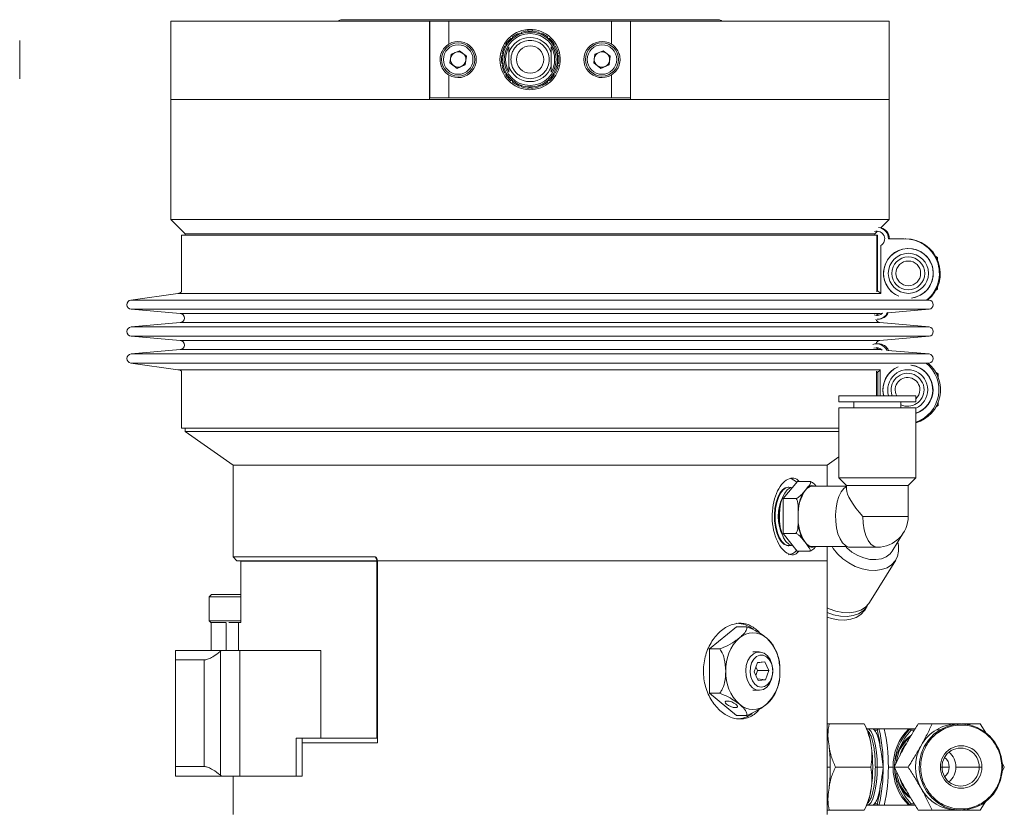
# Model space of a CAD drawing. Header units: inches. Extents: x -4 to 22.9, y -7.2 to 15.7.
# Tile 97 of 127: x 9.3 to 15.8, y 3.8 to 9. Entities that reach past the tile are written whole.
import ezdxf

# ---------------------------------------------------------------- set-up
doc = ezdxf.new("R2010")
doc.units = ezdxf.units.IN
doc.header["$MEASUREMENT"] = 0

msp = doc.modelspace()

# ---------------------------------------------------------------- linework, layer by layer
at = {"color": 7, "linetype": 'Continuous', "lineweight": 15}
for p, q in [((10.3168, 9.0029), (10.3168, 8.4909)), ((10.3168, 9.0029), (12.005, 9.0029)), ((13.8898, 9.0129), (11.4308, 9.0129)), ((12.005, 8.4909), (12.005, 9.0029)), ((12.0053, 9.0029), (12.005, 9.0029)), ((12.0053, 8.5029), (12.0053, 9.0029)), ((12.0053, 9.0029), (12.1303, 9.0029)), ((12.1303, 9.0029), (12.1303, 8.8539)), ((12.1303, 9.0029), (13.1903, 9.0029)), ((13.1903, 8.8539), (13.1903, 9.0029)), ((13.1903, 9.0029), (13.3153, 9.0029)), ((13.3153, 9.0029), (13.3153, 8.5029)), ((13.3157, 9.0029), (13.3153, 9.0029)), ((13.3157, 9.0029), (13.3157, 8.4909)), ((13.3157, 9.0029), (15.0038, 9.0029)), ((15.0038, 8.4909), (15.0038, 9.0029)), ((12.6037, 8.9311), (12.5991, 8.9212)), ((12.6603, 8.9321), (12.6526, 8.9398)), ((12.6681, 8.9398), (12.6603, 8.9321)), ((12.7216, 8.9212), (12.717, 8.9311)), ((12.5452, 8.8901), (12.5343, 8.8911)), ((12.5461, 8.901), (12.5452, 8.8901)), ((12.5991, 8.9212), (12.5892, 8.9259)), ((12.7315, 8.9259), (12.7216, 8.9212)), ((12.7755, 8.8901), (12.7745, 8.901)), ((12.7864, 8.8911), (12.7755, 8.8901)), ((12.199, 8.8106), (12.1452, 8.7884)), ((12.199, 8.8106), (12.2451, 8.7751)), ((12.5052, 8.8425), (12.4947, 8.8397)), ((12.5024, 8.853), (12.5052, 8.8425)), ((12.5225, 8.8348), (12.5225, 8.8059)), ((12.5225, 8.8059), (12.5225, 8.8021)), ((12.5225, 8.8021), (12.5225, 8.7961)), ((12.7981, 8.8059), (12.7981, 8.8348)), ((12.7981, 8.8021), (12.7981, 8.8059)), ((12.7981, 8.7961), (12.7981, 8.8021)), ((12.8155, 8.8425), (12.8183, 8.853)), ((12.826, 8.8397), (12.8155, 8.8425)), ((13.137, 8.8106), (13.0832, 8.7884)), ((13.137, 8.8106), (13.1831, 8.7751)), ((12.1376, 8.7307), (12.1452, 8.7884)), ((12.2451, 8.7751), (12.2375, 8.7175)), ((12.4839, 8.784), (12.475, 8.7778)), ((12.4777, 8.793), (12.4839, 8.784)), ((12.8368, 8.784), (12.843, 8.793)), ((12.8457, 8.7778), (12.8368, 8.784)), ((13.0756, 8.7307), (13.0832, 8.7884)), ((13.1831, 8.7751), (13.1755, 8.7175)), ((12.1376, 8.7307), (12.1837, 8.6952)), ((12.1837, 8.6952), (12.2375, 8.7175)), ((12.475, 8.7281), (12.4839, 8.7218)), ((12.4839, 8.7218), (12.4777, 8.7129)), ((12.5225, 8.7098), (12.5225, 8.7037)), ((12.5225, 8.7037), (12.5225, 8.6999)), ((12.5225, 8.6999), (12.5225, 8.6711)), ((12.7981, 8.7037), (12.7981, 8.7098)), ((12.7981, 8.6999), (12.7981, 8.7037)), ((12.7981, 8.6711), (12.7981, 8.6999)), ((12.8368, 8.7218), (12.8457, 8.7281)), ((12.843, 8.7129), (12.8368, 8.7218)), ((13.0756, 8.7307), (13.1217, 8.6952)), ((13.1217, 8.6952), (13.1755, 8.7175)), ((12.1303, 8.6519), (12.1303, 8.5029)), ((12.4947, 8.6662), (12.5052, 8.6634)), ((12.5052, 8.6634), (12.5024, 8.6528)), ((12.5343, 8.6147), (12.5452, 8.6157)), ((12.5452, 8.6157), (12.5461, 8.6048)), ((12.7745, 8.6048), (12.7755, 8.6157)), ((12.7755, 8.6157), (12.7864, 8.6147)), ((12.8155, 8.6634), (12.826, 8.6662)), ((12.8183, 8.6528), (12.8155, 8.6634)), ((13.1903, 8.5029), (13.1903, 8.6519)), ((12.5892, 8.58), (12.5991, 8.5846)), ((12.5991, 8.5846), (12.6037, 8.5747)), ((12.6526, 8.5661), (12.6603, 8.5738)), ((12.6603, 8.5738), (12.6681, 8.5661)), ((12.717, 8.5747), (12.7216, 8.5846)), ((12.7216, 8.5846), (12.7315, 8.58)), ((10.3168, 8.4909), (10.3168, 7.7094)), ((12.005, 8.4909), (10.3168, 8.4909)), ((10.3168, 8.4909), (15.0038, 8.4909)), ((12.1303, 8.5029), (12.0053, 8.5029)), ((12.1303, 8.5029), (13.1903, 8.5029)), ((13.3153, 8.5029), (13.1903, 8.5029)), ((15.0038, 8.4909), (13.3157, 8.4909)), ((15.0038, 7.7094), (15.0038, 8.4909)), ((10.3168, 7.7094), (10.4103, 7.6159)), ((15.0038, 7.7094), (10.3168, 7.7094)), ((14.9484, 7.654), (15.0038, 7.7094)), ((10.3853, 7.6072), (10.3853, 7.2357)), ((10.3853, 7.6072), (14.922, 7.6072)), ((10.4103, 7.6159), (10.4103, 7.6072)), ((14.9103, 7.6159), (10.4103, 7.6159)), ((14.9103, 7.6159), (14.9265, 7.6321)), ((14.9103, 7.6072), (14.9103, 7.6159)), ((14.922, 7.6072), (14.922, 7.2357)), ((14.922, 7.6072), (14.9271, 7.6072)), ((14.9271, 7.6072), (14.9271, 7.2434)), ((15.0985, 7.5822), (14.9985, 7.5822)), ((15.111, 7.5823), (15.1051, 7.5823)), ((14.9474, 7.5383), (14.9474, 7.2254)), ((15.3179, 7.4607), (15.3077, 7.4666)), ((15.3088, 7.4647), (15.3157, 7.4607)), ((15.3157, 7.4607), (15.3157, 7.4508)), ((15.3179, 7.4607), (15.3157, 7.4607)), ((15.3179, 7.4458), (15.3179, 7.4607)), ((15.3157, 7.2636), (15.3157, 7.2538)), ((15.3179, 7.2538), (15.3179, 7.2687)), ((10.3623, 7.2262), (10.0562, 7.1832)), ((15.3077, 7.2479), (15.3179, 7.2538)), ((15.3157, 7.2538), (15.3088, 7.2498)), ((15.3179, 7.2538), (15.3157, 7.2538)), ((15.2645, 7.1832), (15.253, 7.1848)), ((10.0577, 7.1236), (10.378, 7.0952)), ((14.9265, 7.0823), (14.921, 7.0829)), ((14.9427, 7.0952), (14.9586, 7.0966)), ((14.9944, 7.0998), (15.263, 7.1236)), ((10.378, 7.0354), (10.0577, 7.0071)), ((14.9235, 7.0572), (14.9294, 7.0572)), ((15.263, 7.0071), (14.9427, 7.0354)), ((10.0577, 6.9473), (10.378, 6.919)), ((14.9427, 6.919), (15.263, 6.9473)), ((14.9316, 6.8972), (14.9205, 6.8972)), ((10.378, 6.8592), (10.0577, 6.8309)), ((14.9213, 6.8711), (14.9261, 6.8719)), ((14.9553, 6.8581), (14.9427, 6.8592)), ((15.263, 6.8309), (14.9949, 6.8546)), ((10.0562, 6.7713), (10.3623, 6.7283)), ((15.2534, 6.7697), (15.2645, 6.7713)), ((10.3853, 6.7188), (10.3853, 6.3472)), ((14.9192, 6.7188), (14.9192, 6.5585)), ((14.929, 6.7131), (14.929, 6.5585)), ((14.9444, 6.7291), (14.9444, 6.5585)), ((15.3231, 6.7007), (15.3084, 6.7092)), ((15.3104, 6.7055), (15.3189, 6.7007)), ((15.3231, 6.7007), (15.3189, 6.7007)), ((15.3189, 6.7007), (15.3189, 6.6885)), ((15.3231, 6.6783), (15.3231, 6.7007)), ((14.6734, 6.5585), (14.6734, 6.5191)), ((15.1478, 6.5585), (14.6734, 6.5585)), ((14.9622, 6.5972), (14.9669, 6.5585)), ((15.1773, 6.5585), (15.1478, 6.5585)), ((15.1773, 6.5191), (15.1773, 6.5585)), ((15.1478, 6.5191), (14.6734, 6.5191)), ((14.7718, 6.5191), (14.7718, 6.4798)), ((15.0789, 6.4798), (15.0789, 6.5191)), ((15.1773, 6.5191), (15.1478, 6.5191)), ((15.3084, 6.4853), (15.3231, 6.4938)), ((15.3189, 6.4938), (15.3104, 6.4889)), ((15.3189, 6.5059), (15.3189, 6.4938)), ((15.3231, 6.4938), (15.3189, 6.4938)), ((15.3231, 6.4938), (15.3231, 6.5161)), ((14.6734, 6.4798), (14.6734, 6.0231)), ((15.1478, 6.4798), (14.6734, 6.4798)), ((15.1773, 6.4798), (15.1478, 6.4798)), ((15.1773, 6.0231), (15.1773, 6.4798)), ((10.3853, 6.3472), (14.6734, 6.3472)), ((10.4103, 6.3472), (10.4103, 6.3247)), ((10.4103, 6.3247), (10.7228, 6.1059)), ((14.6734, 6.3247), (10.4103, 6.3247)), ((10.7228, 6.1059), (10.7228, 5.5059)), ((10.7228, 6.1059), (14.5978, 6.1059)), ((14.5978, 6.1059), (14.6734, 6.1588)), ((14.5978, 5.9678), (14.5978, 6.1059)), ((14.3123, 5.8875), (14.4055, 5.9982)), ((14.4894, 5.9982), (14.4055, 5.9982)), ((14.6734, 6.0231), (14.7238, 5.9727)), ((15.1478, 6.0231), (14.6734, 6.0231)), ((15.1269, 5.9727), (15.1773, 6.0231)), ((15.1773, 6.0231), (15.1478, 6.0231)), ((14.3483, 5.9624), (14.3446, 5.9624)), ((14.4394, 5.9229), (14.4562, 5.9428)), ((14.4562, 5.9428), (14.473, 5.9628)), ((14.7238, 5.9678), (14.5012, 5.9678)), ((14.7238, 5.9727), (14.7238, 5.9489)), ((15.1033, 5.9727), (14.7238, 5.9727)), ((15.1269, 5.9727), (15.1033, 5.9727)), ((15.1269, 5.7709), (15.1269, 5.9727)), ((14.3107, 5.6602), (14.3123, 5.8875)), ((14.3962, 5.8875), (14.3123, 5.8875)), ((14.2928, 5.843), (14.2915, 5.8365)), ((14.4088, 5.7738), (14.4091, 5.8147)), ((14.4085, 5.7329), (14.4088, 5.7738)), ((14.2915, 5.7053), (14.2928, 5.6988)), ((14.3947, 5.6602), (14.3107, 5.6602)), ((14.4023, 5.5436), (14.3107, 5.6602)), ((15.0215, 5.5429), (15.0969, 5.6651)), ((14.4539, 5.6019), (14.4374, 5.6229)), ((14.4703, 5.5809), (14.4539, 5.6019)), ((14.3446, 5.5794), (14.3483, 5.5794)), ((14.4863, 5.5436), (14.4023, 5.5436)), ((14.5012, 5.5741), (14.727, 5.5741)), ((14.5978, 5.4809), (14.5978, 5.5741)), ((14.7474, 5.5693), (14.9253, 5.5693)), ((10.7228, 5.5059), (10.7478, 5.4809)), ((11.6497, 5.5059), (10.7228, 5.5059)), ((11.6577, 5.4809), (10.7478, 5.4809)), ((10.7729, 5.4779), (10.7729, 5.0789)), ((10.7729, 5.4779), (11.6603, 5.4779)), ((11.6603, 5.4779), (11.6603, 4.3239)), ((11.6625, 5.4848), (11.6625, 5.4809)), ((11.6625, 5.4809), (14.5978, 5.4809)), ((11.6653, 5.4809), (14.5978, 5.4809)), ((11.6653, 5.4809), (11.6653, 4.2939)), ((14.5978, 3.8249), (14.5978, 5.4809)), ((14.8749, 5.2094), (15.0455, 5.4859)), ((11.6653, 5.4449), (11.6603, 5.4449)), ((10.5825, 5.2619), (10.5668, 5.2463)), ((10.5668, 5.2463), (10.5668, 5.0895)), ((10.7729, 5.2463), (10.5668, 5.2463)), ((10.5825, 5.2619), (10.7729, 5.2619)), ((14.8455, 5.1617), (14.8602, 5.1856)), ((10.5668, 5.0895), (10.5793, 5.077)), ((10.5668, 5.0895), (10.7729, 5.0895)), ((10.5793, 5.0789), (10.6786, 5.0789)), ((10.5793, 5.077), (10.5793, 4.8959)), ((10.6948, 5.0789), (10.757, 5.0789)), ((10.757, 5.0789), (10.757, 4.8959)), ((10.757, 5.0789), (10.7729, 5.0789)), ((14.0077, 5.0496), (13.831, 4.9053)), ((14.0077, 5.0496), (14.0749, 5.0496)), ((10.3478, 4.8339), (10.3478, 4.8959)), ((10.3478, 4.8959), (10.6471, 4.8959)), ((10.6471, 4.8959), (10.6409, 4.8908)), ((10.6409, 4.8908), (10.6409, 4.081)), ((10.6471, 4.8959), (10.7669, 4.8959)), ((10.7669, 4.0759), (10.7669, 4.8959)), ((11.2953, 4.8959), (10.7669, 4.8959)), ((11.2953, 4.8959), (11.2953, 4.3239)), ((13.831, 4.9053), (13.831, 4.6166)), ((13.831, 4.9053), (13.8981, 4.9053)), ((14.1552, 4.8859), (14.1138, 4.8859)), ((10.5346, 4.8339), (10.3478, 4.8339)), ((10.3478, 4.8339), (10.3478, 4.1379)), ((10.5346, 4.1379), (10.5346, 4.8339)), ((14.1428, 4.8178), (14.1211, 4.7569)), ((14.1421, 4.8159), (14.1909, 4.8218)), ((14.1909, 4.8218), (14.1428, 4.8178)), ((14.2174, 4.7649), (14.1909, 4.8218)), ((14.1211, 4.7569), (14.1477, 4.6999)), ((14.1444, 4.7643), (14.1327, 4.7895)), ((14.1329, 4.7317), (14.1444, 4.7643)), ((14.1444, 4.7643), (14.2174, 4.7649)), ((14.1958, 4.704), (14.2174, 4.7649)), ((14.143, 4.7099), (14.1958, 4.704)), ((14.1477, 4.6999), (14.1958, 4.704)), ((14.1138, 4.6359), (14.1552, 4.6359)), ((13.831, 4.6166), (13.8981, 4.6166)), ((13.831, 4.6166), (14.0077, 4.4722)), ((14.0077, 4.4722), (14.0749, 4.4722)), ((14.6109, 4.4162), (14.5978, 4.4162)), ((14.6109, 4.4162), (14.8405, 4.4162)), ((14.8405, 4.4162), (14.8399, 4.4162)), ((14.8565, 4.384), (14.8407, 4.4162)), ((14.8624, 4.3841), (14.8565, 4.3841)), ((14.8988, 4.3849), (14.8602, 4.3849)), ((14.8617, 4.3849), (14.8602, 4.3849)), ((14.9073, 4.3749), (14.8989, 4.3849)), ((14.8989, 4.3849), (14.9362, 4.3849)), ((14.9073, 4.3749), (14.9255, 4.3749)), ((14.97, 4.3849), (14.9362, 4.3849)), ((15.1391, 4.3849), (15.1301, 4.3849)), ((15.1733, 4.3849), (15.1391, 4.3849)), ((15.2834, 4.4162), (15.1929, 4.4162)), ((15.3109, 4.3785), (15.3349, 4.3785)), ((15.4707, 4.4162), (15.4468, 4.4162)), ((15.6379, 4.351), (15.5971, 4.4162)), ((11.1341, 4.0759), (11.1341, 4.3239)), ((11.1341, 4.3239), (11.2953, 4.3239)), ((11.1723, 4.0759), (11.1723, 4.3239)), ((11.6603, 4.3239), (11.2953, 4.3239)), ((11.6603, 4.3549), (11.6653, 4.3549)), ((11.6603, 4.3239), (11.6653, 4.3239)), ((11.6653, 4.2939), (11.1723, 4.2939)), ((10.3478, 4.0759), (10.3478, 4.1379)), ((10.3478, 4.1379), (10.5346, 4.1379)), ((14.6529, 4.1349), (14.8825, 4.1349)), ((14.9249, 4.1349), (14.9127, 4.1349)), ((14.9636, 4.1349), (14.9249, 4.1349)), ((14.9974, 4.1349), (15.028, 4.1349)), ((15.0361, 4.1349), (15.1266, 4.1349)), ((15.3481, 4.1349), (15.3376, 4.1349)), ((15.5896, 4.1349), (15.4381, 4.1349)), ((15.6077, 4.1349), (15.5896, 4.1349)), ((15.7358, 4.0978), (15.754, 4.1349)), ((15.754, 4.1349), (15.7365, 4.1705)), ((10.6471, 4.0759), (10.3478, 4.0759)), ((10.6409, 4.081), (10.6471, 4.0759)), ((10.6471, 4.0759), (10.7669, 4.0759)), ((10.7228, 4.0759), (10.7228, 3.8249)), ((11.1341, 4.0759), (10.7669, 4.0759)), ((11.1723, 4.0759), (11.1341, 4.0759)), ((15.5971, 3.8537), (15.6378, 3.9187)), ((14.8407, 3.8537), (14.8565, 3.8858)), ((14.8588, 3.885), (14.8602, 3.8849)), ((14.8602, 3.8849), (14.8988, 3.8849)), ((14.8989, 3.8849), (14.9073, 3.8949)), ((14.9362, 3.8849), (14.8989, 3.8849)), ((14.9255, 3.8949), (14.9073, 3.8949)), ((14.9362, 3.8849), (14.97, 3.8849)), ((15.1301, 3.8849), (15.1391, 3.8849)), ((15.1391, 3.8849), (15.1733, 3.8849)), ((14.5978, 3.8537), (14.6109, 3.8537)), ((14.6109, 3.8537), (14.8405, 3.8537)), ((14.8399, 3.8537), (14.8405, 3.8537)), ((15.2834, 3.8537), (15.1929, 3.8537)), ((15.4468, 3.8537), (15.4707, 3.8537))]:
    msp.add_line(p, q, dxfattribs=at)
at = {"color": 8, "linetype": 'Continuous', "lineweight": 15}
for p, q in [((14.9474, 7.2262), (10.3623, 7.2262)), ((15.2645, 7.1832), (10.0562, 7.1832)), ((15.263, 7.1236), (10.0577, 7.1236)), ((14.9427, 7.0952), (10.378, 7.0952)), ((15.263, 7.0071), (10.0577, 7.0071)), ((14.9427, 7.0354), (10.378, 7.0354)), ((15.263, 6.9473), (10.0577, 6.9473)), ((14.9427, 6.919), (10.378, 6.919)), ((15.263, 6.8309), (10.0577, 6.8309)), ((14.9427, 6.8592), (10.378, 6.8592)), ((15.2645, 6.7713), (10.0562, 6.7713)), ((14.9444, 6.7283), (10.3623, 6.7283)), ((15.1269, 5.7709), (14.8307, 5.7709)), ((11.6625, 5.4812), (11.6497, 5.5059)), ((10.6786, 4.8959), (10.6786, 5.077)), ((15.1671, 4.3749), (15.1457, 4.3749)), ((14.5978, 4.1349), (14.6187, 4.1349)), ((15.3481, 4.1349), (15.3946, 4.1349)), ((15.1671, 3.8949), (15.1457, 3.8949))]:
    msp.add_line(p, q, dxfattribs=at)
at = {"color": 7, "linetype": 'Continuous', "lineweight": 15, "flags": 128}
for points in [[(14.3446, 5.9624), (14.3252, 5.9579), (14.3068, 5.9447), (14.2902, 5.9234), (14.276, 5.8949), (14.2651, 5.8606), (14.2579, 5.8221), (14.2548, 5.7813), (14.2558, 5.7399), (14.261, 5.7), (14.2702, 5.6635), (14.2827, 5.6319), (14.2982, 5.6068), (14.3159, 5.5895), (14.3348, 5.5805), (14.3446, 5.5794)], [(14.3622, 5.9601), (14.3483, 5.9624), (14.329, 5.9579), (14.3106, 5.9447), (14.2939, 5.9234), (14.2798, 5.8949), (14.2689, 5.8606), (14.2617, 5.8221), (14.2586, 5.7813), (14.2596, 5.7399), (14.2648, 5.7), (14.2739, 5.6635), (14.2865, 5.6319), (14.302, 5.6069), (14.3196, 5.5895), (14.3386, 5.5806), (14.3581, 5.5806), (14.3622, 5.5817)], [(14.3622, 5.9601), (14.3483, 5.9624), (14.329, 5.9579), (14.3106, 5.9447), (14.2939, 5.9234), (14.2798, 5.8949), (14.2689, 5.8606), (14.2617, 5.8221), (14.2586, 5.7813), (14.2596, 5.7399), (14.2648, 5.7), (14.2739, 5.6635), (14.2865, 5.6319), (14.302, 5.6068), (14.3196, 5.5895), (14.3386, 5.5805), (14.3581, 5.5805), (14.3622, 5.5817)], [(14.3761, 5.9624), (14.3568, 5.9579), (14.3383, 5.9447), (14.3217, 5.9234), (14.3076, 5.8949), (14.2967, 5.8606), (14.2895, 5.8221), (14.2863, 5.7813), (14.2874, 5.7399), (14.2926, 5.7), (14.3017, 5.6635), (14.3143, 5.6319), (14.3297, 5.6068), (14.3474, 5.5894), (14.3664, 5.5805), (14.3742, 5.5795)], [(14.7238, 5.9661), (14.7076, 5.9539), (14.6901, 5.9314), (14.6752, 5.9014), (14.6637, 5.8653), (14.6562, 5.8248), (14.6529, 5.7818), (14.654, 5.7383), (14.6594, 5.6963), (14.669, 5.6578), (14.6823, 5.6246), (14.6986, 5.5982), (14.7171, 5.5799), (14.7371, 5.5705), (14.7474, 5.5693)], [(14.6299, 5.5741), (14.6378, 5.5617), (14.6662, 5.5264), (14.7005, 5.4943), (14.7395, 5.4667), (14.7819, 5.4446), (14.826, 5.4287), (14.8703, 5.4197), (14.9132, 5.4179), (14.9532, 5.4234), (14.9887, 5.4358), (15.0185, 5.4549), (15.0415, 5.4799), (15.057, 5.5098), (15.0643, 5.5437), (15.0631, 5.5803), (15.0584, 5.6028)], [(14.7191, 5.5741), (14.727, 5.566), (14.7601, 5.5384), (14.7975, 5.516), (14.8373, 5.4997), (14.8777, 5.4904), (14.9168, 5.4886), (14.9528, 5.4942), (14.9839, 5.507), (15.0088, 5.5265), (15.0215, 5.5429)], [(14.7474, 5.5693), (14.7423, 5.5696), (14.727, 5.5741)], [(14.5978, 5.1743), (14.6113, 5.1681), (14.6554, 5.1522), (14.6997, 5.1432), (14.7426, 5.1414), (14.7825, 5.1468), (14.818, 5.1593), (14.8479, 5.1784), (14.8709, 5.2033), (14.8749, 5.2094)], [(14.5978, 5.1437), (14.6407, 5.1284), (14.685, 5.1194), (14.7279, 5.1176), (14.7678, 5.123), (14.8033, 5.1355), (14.8332, 5.1545), (14.8562, 5.1795), (14.8669, 5.1979)], [(14.5978, 5.1138), (14.626, 5.1046), (14.6703, 5.0956), (14.7132, 5.0937), (14.7531, 5.0992), (14.7886, 5.1116), (14.8184, 5.1307), (14.8415, 5.1557), (14.8455, 5.1617)], [(14.2038, 4.6565), (14.1821, 4.6419), (14.1584, 4.636), (14.1344, 4.6394), (14.112, 4.6518), (14.0928, 4.6724), (14.0782, 4.6994), (14.0693, 4.7311), (14.0668, 4.7649), (14.0709, 4.7985), (14.0812, 4.8293), (14.0969, 4.855), (14.117, 4.8737), (14.14, 4.8841), (14.164, 4.8853), (14.1874, 4.8773), (14.2084, 4.8607), (14.2255, 4.8366), (14.2373, 4.807), (14.2431, 4.7739), (14.2423, 4.7399), (14.2351, 4.7075), (14.2219, 4.679), (14.2038, 4.6565)], [(14.2101, 4.6732), (14.2266, 4.6942), (14.238, 4.721), (14.2432, 4.7514), (14.2419, 4.7827), (14.2342, 4.812), (14.2207, 4.8367), (14.2026, 4.8548), (14.1815, 4.8645), (14.1594, 4.865), (14.1382, 4.8562), (14.1197, 4.839), (14.1056, 4.8149), (14.0972, 4.7859), (14.0952, 4.7547), (14.0998, 4.7241), (14.1105, 4.6968), (14.1265, 4.6751), (14.1463, 4.6611), (14.1681, 4.6559), (14.1901, 4.6601), (14.2101, 4.6732)], [(13.9988, 4.5228), (14.0084, 4.5245), (14.0126, 4.5291), (14.0106, 4.5361), (14.0029, 4.5443), (13.9905, 4.5526), (13.9754, 4.5595), (13.9598, 4.5642), (13.9461, 4.5658), (13.9365, 4.5642), (13.9324, 4.5595), (13.9343, 4.5526), (13.9421, 4.5443), (13.9545, 4.5361), (13.9696, 4.5291), (13.9852, 4.5245), (13.9988, 4.5228)], [(15.3349, 4.3785), (15.294, 4.3485), (15.2591, 4.3112), (15.2314, 4.268), (15.2119, 4.2202), (15.2011, 4.1695), (15.1996, 4.1176), (15.2073, 4.0663), (15.2239, 4.0174), (15.249, 3.9724), (15.2816, 3.933), (15.3207, 3.9005), (15.3648, 3.8759), (15.4126, 3.8602), (15.4624, 3.8538), (15.5124, 3.857), (15.561, 3.8697), (15.6066, 3.8913)], [(15.6066, 3.8913), (15.6475, 3.9213), (15.6824, 3.9586), (15.7101, 4.0019), (15.7296, 4.0497), (15.7403, 4.1004), (15.7419, 4.1522), (15.7342, 4.2035), (15.7175, 4.2525), (15.6925, 4.2974), (15.6599, 4.3368), (15.6208, 4.3694), (15.5766, 4.3939), (15.5289, 4.4097), (15.4791, 4.416), (15.4291, 4.4128), (15.3805, 4.4002), (15.3349, 4.3785)], [(15.6049, 3.8978), (15.6056, 3.8965), (15.6061, 3.8953), (15.6066, 3.8942), (15.6069, 3.8932), (15.607, 3.8924), (15.607, 3.8918), (15.6069, 3.8915), (15.6066, 3.8913)]]:
    msp.add_lwpolyline(points, dxfattribs=at)
at = {"color": 8, "linetype": 'Continuous', "lineweight": 15, "flags": 128}
for points in [[(14.8307, 5.7709), (14.8331, 5.7261), (14.8401, 5.6835), (14.8513, 5.6452), (14.8663, 5.6133), (14.8843, 5.5893), (14.9043, 5.5744), (14.9253, 5.5693)], [(14.9249, 4.1349), (14.9237, 4.1837), (14.92, 4.2306), (14.914, 4.2738), (14.906, 4.3117), (14.8962, 4.3428), (14.885, 4.3659), (14.8729, 4.3801), (14.8617, 4.3849)], [(14.8602, 3.8849), (14.8729, 3.8897), (14.885, 3.9039), (14.8962, 3.9271), (14.906, 3.9581), (14.914, 3.996), (14.92, 4.0392), (14.9237, 4.0861), (14.9249, 4.1349)]]:
    msp.add_lwpolyline(points, dxfattribs=at)
at = {"color": 7, "linetype": 'Continuous', "lineweight": 15}
for centre, radius in [((12.6603, 8.7529), 0.1693), ((12.1913, 8.7529), 0.1083), ((12.1913, 8.7529), 0.0965), ((12.6603, 8.7529), 0.0889), ((13.1293, 8.7529), 0.1083), ((13.1293, 8.7529), 0.0965), ((15.1282, 7.3572), 0.1309), ((15.1276, 7.3572), 0.1075), ((15.1276, 7.3572), 0.0806)]:
    msp.add_circle(centre, radius, dxfattribs=at)
for centre, radius, start, end in [((11.4308, 8.9864), 0.0265, 90, 141.49071), ((13.8898, 8.9864), 0.0265, 38.50929, 90), ((12.6603, 8.7529), 0.1969, 180, 85.151), ((12.6603, 8.7529), 0.1969, 94.849, 180), ((12.6603, 8.7529), 0.1791, 90, 110), ((12.6603, 8.7529), 0.187, 92.36435, 107.63565), ((12.6603, 8.7529), 0.1969, 85.151, 94.849), ((12.6603, 8.7529), 0.1791, 70, 90), ((12.6603, 8.7529), 0.187, 72.36435, 87.63565), ((12.1913, 8.7529), 0.118, 238.87217, 121.12783), ((12.6603, 8.7529), 0.187, 132.36435, 147.63565), ((12.6603, 8.7529), 0.1791, 130, 150), ((12.6603, 8.7529), 0.1444, 17.38539, 162.61461), ((12.6603, 8.7529), 0.1791, 110, 130), ((12.6603, 8.7529), 0.187, 112.36435, 127.63565), ((12.6603, 8.7529), 0.1791, 50, 70), ((12.6603, 8.7529), 0.187, 52.36435, 67.63565), ((12.6603, 8.7529), 0.1791, 30, 50), ((12.6603, 8.7529), 0.187, 32.36435, 47.63565), ((13.1293, 8.7529), 0.118, 58.87217, 301.12783), ((12.1913, 8.7529), 0.0504, 52.44828, 112.44828), ((12.6603, 8.7529), 0.187, 152.36435, 167.63565), ((12.6603, 8.7529), 0.1791, 150, 170), ((12.6603, 8.7529), 0.1603, 149.29269, 210.70731), ((12.6603, 8.7529), 0.1603, 329.29269, 30.70731), ((12.6603, 8.7529), 0.1791, 10, 30), ((12.6603, 8.7529), 0.187, 12.36435, 27.63565), ((13.1293, 8.7529), 0.0504, 52.44828, 112.44828), ((12.1913, 8.7529), 0.0504, 172.44828, 232.44828), ((12.1913, 8.7529), 0.0504, 112.44828, 172.44828), ((12.1913, 8.7529), 0.0504, 292.44828, 352.44828), ((12.1913, 8.7529), 0.0504, 352.44828, 52.44828), ((12.6603, 8.7529), 0.187, 172.36435, 187.63565), ((12.6603, 8.7529), 0.1791, 170, 190), ((12.6603, 8.7529), 0.1791, 350, 10), ((12.6603, 8.7529), 0.187, 352.36435, 7.63565), ((13.1293, 8.7529), 0.0504, 172.44828, 232.44828), ((13.1293, 8.7529), 0.0504, 112.44828, 172.44828), ((13.1293, 8.7529), 0.0504, 292.44828, 352.44828), ((13.1293, 8.7529), 0.0504, 352.44828, 52.44828), ((12.1913, 8.7529), 0.0504, 232.44828, 292.44828), ((12.6603, 8.7529), 0.187, 192.36435, 207.63565), ((12.6603, 8.7529), 0.1791, 190, 210), ((12.6603, 8.7529), 0.1444, 197.38539, 342.61461), ((12.6603, 8.7529), 0.1791, 330, 350), ((12.6603, 8.7529), 0.187, 332.36435, 347.63565), ((13.1293, 8.7529), 0.0504, 232.44828, 292.44828), ((12.6603, 8.7529), 0.187, 212.36435, 227.63565), ((12.6603, 8.7529), 0.1791, 210, 230), ((12.6603, 8.7529), 0.1791, 230, 250), ((12.6603, 8.7529), 0.1791, 290, 310), ((12.6603, 8.7529), 0.1791, 310, 330), ((12.6603, 8.7529), 0.187, 312.36435, 327.63565), ((12.6603, 8.7529), 0.187, 232.36435, 247.63565), ((12.6603, 8.7529), 0.1791, 250, 270), ((12.6603, 8.7529), 0.187, 252.36435, 267.63565), ((12.6603, 8.7529), 0.1791, 270, 290), ((12.6603, 8.7529), 0.187, 272.36435, 287.63565), ((12.6603, 8.7529), 0.187, 292.36435, 307.63565), ((14.9235, 7.5822), 0.075, 359.99829, 81.89187), ((14.9294, 7.5822), 0.075, 359.99846, 74.83942), ((14.9235, 7.5822), 0.05, 298.55796, 109.53073), ((15.1051, 7.3572), 0.2251, 309.42441, 91.66987), ((15.111, 7.3572), 0.2251, 309.86867, 89.99629), ((15.1285, 7.3572), 0.1624, 0.00074, 247.29789), ((15.1285, 7.3572), 0.1624, 276.85175, 179.99832), ((15.1285, 7.3572), 0.1624, 179.99886, 247.28502), ((15.1285, 7.3572), 0.1624, 276.84838, 0.00227), ((10.3553, 7.2757), 0.05, 277.99915, 306.8699), ((14.9653, 7.2757), 0.05, 215.93738, 249.00788), ((10.0603, 7.1534), 0.03, 97.99915, 264.94251), ((15.2603, 7.1534), 0.03, 275.05749, 82.00085), ((10.3753, 7.0653), 0.03, 275.05749, 84.94251), ((14.9235, 7.1322), 0.05, 249.54833, 317.1852), ((14.9453, 7.0653), 0.03, 95.05749, 144.09066), ((14.9235, 7.1322), 0.075, 270.00072, 335.41241), ((14.9294, 7.1322), 0.075, 270.00071, 334.59041), ((10.0603, 6.9772), 0.03, 95.05749, 264.94251), ((14.9453, 7.0653), 0.03, 195.00865, 264.94251), ((15.2603, 6.9772), 0.03, 275.05749, 84.94251), ((10.3753, 6.8891), 0.03, 275.05749, 84.94251), ((14.9205, 6.8222), 0.075, 24.57825, 109.42743), ((14.9453, 6.8891), 0.03, 95.05749, 164.53229), ((14.9316, 6.8222), 0.075, 25.23031, 89.99745), ((10.0603, 6.801), 0.03, 95.05749, 262.00085), ((14.9205, 6.8222), 0.05, 42.80762, 110.45426), ((14.9453, 6.8891), 0.03, 214.25907, 264.94251), ((15.2603, 6.801), 0.03, 277.99915, 84.94251), ((15.1247, 6.5972), 0.1624, 112.7157, 193.78476), ((15.1247, 6.5972), 0.1624, 112.72207, 180.00347), ((15.1246, 6.5972), 0.1624, 359.994, 83.14521), ((15.1246, 6.5972), 0.1624, 288.93251, 83.1342), ((15.1263, 6.5972), 0.1625, 359.99414, 81.41674), ((15.102, 6.5972), 0.2251, 289.55171, 50.57981), ((15.1131, 6.5972), 0.2251, 286.57201, 50.22816), ((10.3553, 6.6788), 0.05, 53.1301, 82.00085), ((14.9653, 6.6788), 0.05, 114.756, 143.28169), ((15.1241, 6.5972), 0.1309, 359.99352, 197.20459), ((15.123, 6.5972), 0.1075, 359.99296, 201.10922), ((15.123, 6.5972), 0.1075, 245.77522, 0.00982), ((15.1241, 6.5972), 0.1309, 293.96722, 0.00373), ((15.1246, 6.5972), 0.1624, 288.93333, 0.00501), ((15.1263, 6.5972), 0.1625, 288.27603, 0.00506), ((14.333, 5.9365), 0.0866, 39.46865, 72.53787), ((14.6878, 5.7868), 0.2793, 146.02451, 182.6553), ((14.7048, 5.7902), 0.2967, 153.42509, 175.25472), ((14.5052, 5.9075), 0.0604, 93.74972, 144.22226), ((14.5725, 5.7709), 0.2929, 153.53396, 206.46604), ((14.6299, 5.7709), 0.3447, 169.03333, 190.96667), ((14.6981, 5.7577), 0.2897, 176.8183, 212.53607), ((14.7156, 5.7545), 0.3078, 184.03067, 205.3237), ((14.9253, 5.7709), 0.2016, 270, 360), ((14.5047, 5.6342), 0.0602, 212.39716, 266.72845), ((14.34, 5.5957), 0.0749, 273.50741, 321.15101), ((14.0054, 4.9011), 0.1724, 50.51862, 89.23425), ((14.1138, 4.8761), 0.1344, 48.89385, 131.10615), ((14.2175, 4.7727), 0.2807, 133.17695, 182.40775), ((14.0101, 4.7727), 0.2807, 357.59225, 46.82305), ((14.2175, 4.7491), 0.2807, 177.59225, 226.82305), ((14.0101, 4.7491), 0.2807, 313.17695, 2.40775), ((14.1138, 4.6457), 0.1344, 228.89385, 311.10615), ((14.0056, 4.6195), 0.171, 270.69997, 307.20365), ((14.523, 4.2359), 0.365, 6.23537, 23.94623), ((13.9422, 4.1497), 1.0215, 359.17107, 13.31297), ((13.976, 4.1497), 1.0215, 359.17107, 13.31297), ((15.3827, 4.136), 0.3546, 135.418, 180.17141), ((15.3917, 4.136), 0.3546, 135.418, 180.17141), ((15.4534, 4.1414), 0.2767, 121.00158, 150.98437), ((15.447, 4.1515), 0.2646, 90.0573, 120.95088), ((15.3277, 4.3668), 0.0137, 22.65618, 58.50631), ((13.5949, 4.1487), 1.0238, 359.23108, 11.60038), ((15.3001, 4.1364), 0.2526, 129.55255, 174.33238), ((15.2878, 4.1401), 0.2468, 125.74685, 150.34013), ((13.8883, 4.1349), 1.0073, 351.97533, 8.02467), ((15.4648, 4.1349), 0.2897, 150.9571, 209.0429), ((15.4727, 4.1387), 0.1351, 358.40161, 181.59839), ((15.4688, 4.1381), 0.1208, 358.48632, 181.51368), ((15.3138, 4.1353), 0.0809, 359.7084, 50.98239), ((15.3118, 4.1356), 0.1263, 359.67946, 49.94654), ((13.573, 4.1233), 1.0457, 348.52963, 0.6389), ((13.9422, 4.1201), 1.0215, 346.68703, 0.82893), ((13.976, 4.1201), 1.0215, 346.68703, 0.82893), ((15.3827, 4.1339), 0.3546, 179.82859, 224.582), ((15.3917, 4.1339), 0.3546, 179.82859, 224.582), ((15.4727, 4.1312), 0.1351, 178.40161, 1.59839), ((15.4688, 4.1317), 0.1208, 178.48632, 1.51368), ((15.3138, 4.1345), 0.0809, 309.01761, 0.2916), ((15.3118, 4.1342), 0.1263, 310.05346, 0.32054), ((15.2997, 4.1331), 0.2521, 188.2569, 228.76889), ((14.5077, 4.038), 0.3806, 336.41978, 353.39861), ((15.4486, 4.1239), 0.2702, 208.65525, 269.60979)]:
    msp.add_arc(centre, radius, start, end, dxfattribs=at)
at = {"color": 8, "linetype": 'Continuous', "lineweight": 15}
for centre, radius, start, end in [((15.1229, 6.5972), 0.0806, 359.99685, 208.69473), ((15.1229, 6.5972), 0.0806, 312.46667, 0.00191), ((14.5011, 5.9238), 0.0481, 66.25748, 125.79918), ((14.501, 5.6182), 0.0483, 230.59776, 293.79625)]:
    msp.add_arc(centre, radius, start, end, dxfattribs=at)
at = {"color": 7, "linetype": 'Continuous', "lineweight": 15}
msp.add_ellipse((14.9253, 5.7709), major_axis=(-0.1956, 0.1956), ratio=0.249328, start_param=0.244346, end_param=1.32645, dxfattribs=at)
at = {"color": 8, "linetype": 'Continuous', "lineweight": 15}
for points, knots in [([(12.6437, 8.9491), (12.6439, 8.9471), (12.6444, 8.9432), (12.6468, 8.9389), (12.6492, 8.9372), (12.6498, 8.9368)], [0, 0, 0, 0, 0.450454, 0.862752, 1, 1, 1, 1]), ([(12.671, 8.9369), (12.6716, 8.9374), (12.6742, 8.9392), (12.6764, 8.9435), (12.6768, 8.9472), (12.677, 8.9491)], [0, 0, 0, 0, 0.148274, 0.5882704, 1, 1, 1, 1]), ([(14.9127, 4.1349), (14.9125, 4.1496), (14.9121, 4.1797), (14.9086, 4.2244), (14.9029, 4.2675), (14.8948, 4.3058), (14.8849, 4.3372), (14.8737, 4.3588), (14.8653, 4.3699), (14.8606, 4.3714), (14.86, 4.3716)], [0, 0, 0, 0, 0.1290438, 0.2658173, 0.4082769, 0.5537598, 0.6992427, 0.8417024, 0.9784758, 1, 1, 1, 1]), ([(15.1173, 4.2915), (15.1104, 4.2833), (15.0934, 4.2629), (15.0782, 4.2335), (15.0728, 4.2124), (15.0714, 4.207)], [0, 0, 0, 0, 0.332811, 0.827118, 1, 1, 1, 1]), ([(14.8599, 3.8982), (14.8606, 3.8984), (14.8652, 3.8999), (14.8737, 3.9111), (14.8849, 3.9327), (14.8948, 3.964), (14.9029, 4.0024), (14.9086, 4.0454), (14.9121, 4.0901), (14.9125, 4.1203), (14.9127, 4.1349)], [0, 0, 0, 0, 0.02236, 0.159017, 0.301355, 0.446713, 0.592072, 0.73441, 0.871066, 1, 1, 1, 1]), ([(15.0714, 4.063), (15.0728, 4.0575), (15.0782, 4.0364), (15.0934, 4.007), (15.1104, 3.9865), (15.1173, 3.9783)], [0, 0, 0, 0, 0.1740796, 0.6679634, 1, 1, 1, 1])]:
    msp.add_open_spline(points, degree=3, knots=knots, dxfattribs=at)
at = {"color": 7, "linetype": 'Continuous', "lineweight": 15}
for points, knots in [([(9.3306, 8.6279), (9.3306, 8.6296), (9.3306, 8.6322), (9.3306, 8.6478), (9.3306, 8.6639), (9.3306, 8.6838), (9.3306, 8.7129), (9.3306, 8.7529), (9.3306, 8.7929), (9.3306, 8.822), (9.3306, 8.8419), (9.3306, 8.8581), (9.3306, 8.8737), (9.3306, 8.8762), (9.3306, 8.8779)], [0, 0, 0, 0, 0.119721, 0.184888, 0.25, 0.315166, 0.380279, 0.5, 0.619722, 0.684888, 0.749999, 0.815166, 0.880279, 1, 1, 1, 1]), ([(12.6603, 8.6279), (12.6446, 8.6296), (12.6203, 8.6322), (12.5912, 8.6478), (12.5713, 8.6639), (12.5551, 8.6838), (12.54, 8.7129), (12.5323, 8.7529), (12.54, 8.7929), (12.5551, 8.8221), (12.5714, 8.8419), (12.5912, 8.8582), (12.6204, 8.8732), (12.6603, 8.881), (12.7003, 8.8732), (12.7295, 8.8582), (12.7493, 8.8419), (12.7656, 8.822), (12.7807, 8.7929), (12.7884, 8.7529), (12.7807, 8.7129), (12.7656, 8.6838), (12.7493, 8.6639), (12.7295, 8.6477), (12.7003, 8.6322), (12.6761, 8.6296), (12.6603, 8.6279)], [0, 0, 0, 0, 0.059861, 0.092444, 0.125, 0.157583, 0.190139, 0.25, 0.309861, 0.342444, 0.375, 0.407583, 0.440139, 0.5, 0.559861, 0.592444, 0.625, 0.657583, 0.690139, 0.75, 0.809861, 0.842444, 0.875, 0.907583, 0.940139, 1, 1, 1, 1]), ([(12.1303, 8.8539), (12.1201, 8.8463), (12.0997, 8.8312), (12.08, 8.7976), (12.0713, 8.7595), (12.0758, 8.721), (12.0913, 8.6867), (12.1115, 8.6642), (12.1265, 8.6544), (12.1303, 8.6519)], [0, 0, 0, 0, 0.155801, 0.310899, 0.478015, 0.631511, 0.779429, 0.943871, 1, 1, 1, 1]), ([(13.1903, 8.6519), (13.2006, 8.6595), (13.221, 8.6746), (13.2407, 8.7082), (13.2494, 8.7463), (13.2449, 8.7849), (13.2294, 8.8191), (13.2091, 8.8416), (13.1942, 8.8514), (13.1903, 8.8539)], [0, 0, 0, 0, 0.155801, 0.310899, 0.478015, 0.631511, 0.779429, 0.943871, 1, 1, 1, 1]), ([(12.5225, 8.7961), (12.5225, 8.7952), (12.5225, 8.7927), (12.5225, 8.7822), (12.5225, 8.7658), (12.5225, 8.7469), (12.5225, 8.7307), (12.5225, 8.7196), (12.5225, 8.7125), (12.5225, 8.7106), (12.5225, 8.7098)], [0, 0, 0, 0, 0.046795, 0.126024, 0.368391, 0.585952, 0.74064, 0.899493, 0.957528, 1, 1, 1, 1]), ([(12.7981, 8.7098), (12.7981, 8.7107), (12.7981, 8.7131), (12.7981, 8.7237), (12.7981, 8.7401), (12.7981, 8.7589), (12.7981, 8.7751), (12.7981, 8.7862), (12.7981, 8.7933), (12.7981, 8.7953), (12.7981, 8.7961)], [0, 0, 0, 0, 0.046795, 0.126024, 0.368391, 0.585952, 0.74064, 0.899493, 0.957528, 1, 1, 1, 1]), ([(14.4134, 5.5436), (14.4079, 5.5375), (14.3918, 5.5193), (14.3579, 5.5186), (14.3171, 5.541), (14.2796, 5.5903), (14.2515, 5.6597), (14.2376, 5.7419), (14.2403, 5.827), (14.2591, 5.9057), (14.2906, 5.9693), (14.3301, 6.0115), (14.3708, 6.0244), (14.4003, 6.0185), (14.4125, 6.0014), (14.4147, 5.9982)], [0, 0, 0, 0, 0.043615, 0.128863, 0.213609, 0.298603, 0.384214, 0.469858, 0.554886, 0.639613, 0.72482, 0.810541, 0.896012, 0.980864, 1, 1, 1, 1]), ([(14.473, 5.9628), (14.4735, 5.9634), (14.4789, 5.9698), (14.4864, 5.9797), (14.4919, 5.9913), (14.4901, 5.9962), (14.4894, 5.9982)], [0, 0, 0, 0, 0.0528733, 0.5179573, 0.8096552, 1, 1, 1, 1]), ([(14.4894, 5.9982), (14.4937, 5.996), (14.5076, 5.9886), (14.5183, 5.9776), (14.5248, 5.9697), (14.5264, 5.9678)], [0, 0, 0, 0, 0.2484312, 0.8185996, 1, 1, 1, 1]), ([(14.3962, 5.8875), (14.4005, 5.8896), (14.4145, 5.8966), (14.4275, 5.9092), (14.436, 5.9189), (14.4394, 5.9229)], [0, 0, 0, 0, 0.204336, 0.673302, 1, 1, 1, 1]), ([(14.4091, 5.8147), (14.4091, 5.8161), (14.4092, 5.8291), (14.4086, 5.8494), (14.4045, 5.8732), (14.3986, 5.8834), (14.3962, 5.8875)], [0, 0, 0, 0, 0.052977, 0.518036, 0.80972, 1, 1, 1, 1]), ([(14.3947, 5.6602), (14.3972, 5.6645), (14.4054, 5.6789), (14.408, 5.7048), (14.4084, 5.7247), (14.4085, 5.7329)], [0, 0, 0, 0, 0.2043562, 0.6733625, 1, 1, 1, 1]), ([(14.4374, 5.6229), (14.4368, 5.6236), (14.4316, 5.6303), (14.4226, 5.6407), (14.4087, 5.6529), (14.3986, 5.6581), (14.3947, 5.6602)], [0, 0, 0, 0, 0.0528733, 0.5179573, 0.8096552, 1, 1, 1, 1]), ([(14.4863, 5.5436), (14.487, 5.5459), (14.4894, 5.5532), (14.4813, 5.5665), (14.4735, 5.5767), (14.4703, 5.5809)], [0, 0, 0, 0, 0.2043357, 0.6733017, 1, 1, 1, 1]), ([(14.5249, 5.5741), (14.5207, 5.5694), (14.5134, 5.5612), (14.5004, 5.5506), (14.4903, 5.5456), (14.4863, 5.5436)], [0, 0, 0, 0, 0.4418541, 0.7796042, 1, 1, 1, 1]), ([(11.6625, 5.4848), (11.6623, 5.4872), (11.662, 5.4921), (11.6597, 5.4986), (11.6565, 5.503), (11.6531, 5.5055), (11.6508, 5.5058), (11.6497, 5.5059)], [0, 0, 0, 0, 0.251932, 0.525155, 0.721313, 0.86033, 1, 1, 1, 1]), ([(14.1576, 4.5137), (14.153, 4.5079), (14.1397, 4.4912), (14.1134, 4.4715), (14.0797, 4.4549), (14.0434, 4.4476), (14.0061, 4.4488), (13.9686, 4.4589), (13.932, 4.4773), (13.8974, 4.5036), (13.8658, 4.5371), (13.8386, 4.5771), (13.8165, 4.6225), (13.8009, 4.672), (13.792, 4.7238), (13.7906, 4.7765), (13.7963, 4.8285), (13.809, 4.8784), (13.828, 4.9251), (13.8529, 4.9673), (13.8827, 5.004), (13.9164, 5.0339), (13.9528, 5.0562), (13.9905, 5.0698), (14.0283, 5.0749), (14.0648, 5.0709), (14.0995, 5.0587), (14.1308, 5.0373), (14.1512, 5.0194), (14.1597, 5.0069), (14.1602, 5.0062)], [0, 0, 0, 0, 0.019716, 0.057691, 0.095663, 0.133305, 0.170947, 0.208239, 0.245532, 0.282987, 0.320443, 0.358326, 0.396208, 0.434128, 0.472046, 0.509538, 0.547031, 0.584302, 0.621575, 0.659173, 0.696771, 0.734735, 0.772697, 0.8105, 0.848301, 0.885673, 0.923046, 0.960382, 0.99772, 1, 1, 1, 1]), ([(14.0749, 5.0496), (14.0745, 5.0419), (14.0736, 5.0266), (14.0521, 5.0005), (14.0331, 4.9841), (14.0254, 4.9774)], [0, 0, 0, 0, 0.374601, 0.746177, 1, 1, 1, 1]), ([(14.2022, 4.9774), (14.1957, 4.9825), (14.1745, 4.9991), (14.1326, 5.0255), (14.093, 5.0421), (14.0749, 5.0496)], [0, 0, 0, 0, 0.192173, 0.631803, 1, 1, 1, 1]), ([(14.0254, 4.9774), (14.0189, 4.9724), (13.9977, 4.9558), (13.9558, 4.9293), (13.9162, 4.9128), (13.8981, 4.9053)], [0, 0, 0, 0, 0.192173, 0.631803, 1, 1, 1, 1]), ([(14.245, 4.9313), (14.2391, 4.9399), (14.2287, 4.9548), (14.2101, 4.9707), (14.2022, 4.9774)], [0, 0, 0, 0, 0.576465, 1, 1, 1, 1]), ([(10.5346, 4.8339), (10.5413, 4.8348), (10.5548, 4.8365), (10.5847, 4.8506), (10.6143, 4.8695), (10.6336, 4.885), (10.6409, 4.8908)], [0, 0, 0, 0, 0.23821, 0.475407, 0.80299, 1, 1, 1, 1]), ([(13.8981, 4.9053), (13.9014, 4.9006), (13.914, 4.8822), (13.9324, 4.8344), (13.9353, 4.7881), (13.937, 4.7609)], [0, 0, 0, 0, 0.124089, 0.487389, 1, 1, 1, 1]), ([(14.2878, 4.8012), (14.2857, 4.8158), (14.2812, 4.8477), (14.2667, 4.8917), (14.2517, 4.9191), (14.245, 4.9313)], [0, 0, 0, 0, 0.318352, 0.694766, 1, 1, 1, 1]), ([(13.937, 4.7609), (13.9356, 4.7362), (13.933, 4.6921), (13.916, 4.6434), (13.9024, 4.623), (13.8981, 4.6166)], [0, 0, 0, 0, 0.468578, 0.832628, 1, 1, 1, 1]), ([(14.2906, 4.7593), (14.2906, 4.771), (14.2907, 4.7851), (14.2882, 4.7989), (14.2878, 4.8012)], [0, 0, 0, 0, 0.831019, 1, 1, 1, 1]), ([(14.2444, 4.5904), (14.2493, 4.5985), (14.2622, 4.6201), (14.276, 4.6566), (14.2818, 4.6854), (14.2845, 4.6986)], [0, 0, 0, 0, 0.246549, 0.653753, 1, 1, 1, 1]), ([(13.8981, 4.6166), (13.9165, 4.6089), (13.9531, 4.5936), (13.9954, 4.5675), (14.0168, 4.5511), (14.0254, 4.5444)], [0, 0, 0, 0, 0.374601, 0.746177, 1, 1, 1, 1]), ([(14.2022, 4.5444), (14.2082, 4.5495), (14.2269, 4.5653), (14.2375, 4.5802), (14.2446, 4.5903)], [0, 0, 0, 0, 0.322251, 1, 1, 1, 1]), ([(14.0254, 4.5444), (14.0313, 4.5394), (14.0507, 4.5228), (14.0736, 4.4963), (14.0745, 4.4798), (14.0749, 4.4722)], [0, 0, 0, 0, 0.192173, 0.631803, 1, 1, 1, 1]), ([(14.0749, 4.4722), (14.0933, 4.4799), (14.1299, 4.4952), (14.1722, 4.5213), (14.1935, 4.5377), (14.2022, 4.5444)], [0, 0, 0, 0, 0.374601, 0.746177, 1, 1, 1, 1]), ([(14.6061, 4.3017), (14.6048, 4.3165), (14.6013, 4.3553), (14.6072, 4.3929), (14.6109, 4.4162)], [0, 0, 0, 0, 0.380555, 1, 1, 1, 1]), ([(14.8858, 4.2755), (14.8811, 4.2991), (14.8715, 4.3468), (14.8509, 4.3929), (14.8405, 4.4162)], [0, 0, 0, 0, 0.494511, 1, 1, 1, 1]), ([(14.9255, 4.3749), (14.9256, 4.3757), (14.9259, 4.3772), (14.927, 4.3796), (14.9286, 4.3816), (14.9306, 4.3832), (14.9324, 4.3842), (14.9343, 4.3848), (14.9356, 4.3849), (14.9362, 4.3849)], [0, 0, 0, 0, 0.155399, 0.29074, 0.500767, 0.633003, 0.759875, 0.881983, 1, 1, 1, 1]), ([(14.97, 4.3849), (14.9864, 4.3849), (15.0116, 4.3849), (15.0452, 4.3849), (15.0696, 4.3849), (15.0913, 4.3849), (15.1149, 4.3849), (15.1241, 4.3849), (15.1301, 4.3849)], [0, 0, 0, 0, 0.239443, 0.36967, 0.5, 0.630227, 0.760557, 1, 1, 1, 1]), ([(15.1929, 4.4162), (15.1783, 4.3933), (15.149, 4.3472), (15.1217, 4.2996), (15.108, 4.2755)], [0, 0, 0, 0, 0.495458, 1, 1, 1, 1]), ([(15.1457, 4.3749), (15.1453, 4.3757), (15.1447, 4.3772), (15.1436, 4.3796), (15.1424, 4.3816), (15.1412, 4.3832), (15.1404, 4.3842), (15.1397, 4.3848), (15.1393, 4.3849), (15.1391, 4.3849)], [0, 0, 0, 0, 0.155424, 0.290772, 0.500767, 0.633018, 0.759895, 0.881997, 1, 1, 1, 1]), ([(15.3404, 4.3721), (15.3269, 4.363), (15.299, 4.3442), (15.2636, 4.3055), (15.2348, 4.259), (15.2153, 4.2063), (15.2067, 4.1506), (15.2092, 4.0954), (15.2215, 4.0438), (15.2423, 3.9972), (15.2709, 3.9553), (15.3078, 3.9185), (15.3528, 3.8887), (15.4037, 3.8685), (15.4575, 3.8596), (15.5108, 3.8622), (15.5608, 3.8746), (15.5905, 3.8902), (15.6049, 3.8978)], [0, 0, 0, 0, 0.058258, 0.120006, 0.18432, 0.25, 0.31568, 0.379994, 0.441742, 0.5, 0.558258, 0.620006, 0.68432, 0.75, 0.81568, 0.879994, 0.941742, 1, 1, 1, 1]), ([(15.2834, 4.4162), (15.2725, 4.3933), (15.2505, 4.3472), (15.2246, 4.2996), (15.2115, 4.2755)], [0, 0, 0, 0, 0.495458, 1, 1, 1, 1]), ([(15.4468, 4.4162), (15.4202, 4.4162), (15.3664, 4.4162), (15.3113, 4.4162), (15.2834, 4.4162)], [0, 0, 0, 0, 0.4945107, 1, 1, 1, 1]), ([(15.6049, 3.8978), (15.6185, 3.9069), (15.6464, 3.9257), (15.6817, 3.9644), (15.7105, 4.0108), (15.73, 4.0635), (15.7386, 4.1192), (15.7361, 4.1745), (15.7238, 4.226), (15.703, 4.2726), (15.6744, 4.3145), (15.6375, 4.3514), (15.5925, 4.3812), (15.5416, 4.4013), (15.4878, 4.4103), (15.4345, 4.4076), (15.3845, 4.3953), (15.3548, 4.3797), (15.3404, 4.3721)], [0, 0, 0, 0, 0.058258, 0.120006, 0.18432, 0.25, 0.31568, 0.379994, 0.441742, 0.5, 0.558258, 0.620006, 0.68432, 0.75, 0.81568, 0.879994, 0.941742, 1, 1, 1, 1]), ([(15.5971, 4.4162), (15.5736, 4.4162), (15.5347, 4.4162), (15.492, 4.4162), (15.4752, 4.4162)], [0, 0, 0, 0, 0.606582, 1, 1, 1, 1]), ([(14.6529, 4.1349), (14.6426, 4.1577), (14.6245, 4.1975), (14.6159, 4.2387), (14.6123, 4.2562)], [0, 0, 0, 0, 0.573284, 1, 1, 1, 1]), ([(14.8825, 4.1349), (14.8859, 4.1578), (14.8927, 4.2039), (14.8881, 4.2515), (14.8858, 4.2755)], [0, 0, 0, 0, 0.495458, 1, 1, 1, 1]), ([(14.9636, 4.1349), (14.9607, 4.158), (14.9551, 4.2026), (14.9482, 4.2428), (14.9449, 4.2622)], [0, 0, 0, 0, 0.516199, 1, 1, 1, 1]), ([(15.108, 4.2755), (15.0952, 4.252), (15.0693, 4.2043), (15.0472, 4.1582), (15.0361, 4.1349)], [0, 0, 0, 0, 0.494511, 1, 1, 1, 1]), ([(15.0733, 4.2622), (15.0638, 4.2428), (15.0493, 4.2131), (15.0394, 4.1693), (15.0378, 4.1464), (15.0371, 4.1349)], [0, 0, 0, 0, 0.48321, 0.74126, 1, 1, 1, 1]), ([(15.2115, 4.2755), (15.198, 4.252), (15.1708, 4.2043), (15.1414, 4.1582), (15.1266, 4.1349)], [0, 0, 0, 0, 0.494511, 1, 1, 1, 1]), ([(10.6409, 4.081), (10.6239, 4.0941), (10.597, 4.1148), (10.5618, 4.1324), (10.5438, 4.1376), (10.5363, 4.1379), (10.5346, 4.1379)], [0, 0, 0, 0, 0.449896, 0.709564, 0.934522, 1, 1, 1, 1]), ([(14.6112, 4.0091), (14.615, 4.0277), (14.6238, 4.0704), (14.6424, 4.1116), (14.6529, 4.1349)], [0, 0, 0, 0, 0.435536, 1, 1, 1, 1]), ([(14.8858, 3.9943), (14.8881, 4.0179), (14.8927, 4.0655), (14.886, 4.1116), (14.8825, 4.1349)], [0, 0, 0, 0, 0.494511, 1, 1, 1, 1]), ([(14.9449, 4.0076), (14.9481, 4.027), (14.9531, 4.0568), (14.9597, 4.1005), (14.9623, 4.1234), (14.9636, 4.1349)], [0, 0, 0, 0, 0.48321, 0.74126, 1, 1, 1, 1]), ([(15.0361, 4.1349), (15.047, 4.1121), (15.069, 4.066), (15.0949, 4.0183), (15.108, 3.9943)], [0, 0, 0, 0, 0.495458, 1, 1, 1, 1]), ([(15.0371, 4.1349), (15.0393, 4.1119), (15.0436, 4.0672), (15.0636, 4.027), (15.0733, 4.0076)], [0, 0, 0, 0, 0.516199, 1, 1, 1, 1]), ([(15.1266, 4.1349), (15.1411, 4.1121), (15.1705, 4.066), (15.1978, 4.0183), (15.2115, 3.9943)], [0, 0, 0, 0, 0.495458, 1, 1, 1, 1]), ([(14.8405, 3.8537), (14.8507, 3.8765), (14.8713, 3.9226), (14.8809, 3.9703), (14.8858, 3.9943)], [0, 0, 0, 0, 0.495458, 1, 1, 1, 1]), ([(15.0733, 4.0076), (15.0818, 3.9946), (15.0988, 3.9687), (15.1243, 3.9426), (15.1417, 3.9317), (15.146, 3.9289)], [0, 0, 0, 0, 0.4274504, 0.8549008, 1, 1, 1, 1]), ([(15.108, 3.9943), (15.1214, 3.9707), (15.1487, 3.9231), (15.1781, 3.877), (15.1929, 3.8537)], [0, 0, 0, 0, 0.494511, 1, 1, 1, 1]), ([(15.2115, 3.9943), (15.2243, 3.9707), (15.2502, 3.9231), (15.2723, 3.877), (15.2834, 3.8537)], [0, 0, 0, 0, 0.494511, 1, 1, 1, 1]), ([(14.6109, 3.8537), (14.6071, 3.8765), (14.6017, 3.91), (14.6045, 3.9446), (14.6054, 3.9557)], [0, 0, 0, 0, 0.679941, 1, 1, 1, 1]), ([(14.9362, 3.8849), (14.9356, 3.885), (14.9343, 3.885), (14.9324, 3.8856), (14.9306, 3.8866), (14.9286, 3.8882), (14.927, 3.8903), (14.9259, 3.8927), (14.9256, 3.8941), (14.9255, 3.8949)], [0, 0, 0, 0, 0.118003, 0.240105, 0.366982, 0.499233, 0.709227, 0.844576, 1, 1, 1, 1]), ([(15.1301, 3.8849), (15.1241, 3.8849), (15.1149, 3.8849), (15.0913, 3.8849), (15.0696, 3.8849), (15.0452, 3.8849), (15.0116, 3.8849), (14.9864, 3.8849), (14.97, 3.8849)], [0, 0, 0, 0, 0.239443, 0.36967, 0.5, 0.630227, 0.760557, 1, 1, 1, 1]), ([(15.1457, 3.8949), (15.1453, 3.8941), (15.1447, 3.8927), (15.1436, 3.8903), (15.1424, 3.8882), (15.1412, 3.8866), (15.1404, 3.8856), (15.1397, 3.885), (15.1393, 3.885), (15.1391, 3.8849)], [0, 0, 0, 0, 0.155399, 0.290739, 0.500767, 0.633003, 0.759875, 0.881983, 1, 1, 1, 1]), ([(15.2834, 3.8537), (15.3107, 3.8537), (15.3658, 3.8537), (15.4196, 3.8537), (15.4468, 3.8537)], [0, 0, 0, 0, 0.495458, 1, 1, 1, 1]), ([(15.4752, 3.8537), (15.4915, 3.8537), (15.5342, 3.8537), (15.5731, 3.8537), (15.5971, 3.8537)], [0, 0, 0, 0, 0.3812157, 1, 1, 1, 1])]:
    msp.add_open_spline(points, degree=3, knots=knots, dxfattribs=at)
for points in [[(14.9449, 4.2622), (14.9426, 4.2753), (14.9381, 4.3014), (14.9291, 4.3334), (14.9188, 4.3593), (14.9112, 4.3697), (14.9073, 4.3749)], [(14.9449, 4.2622), (14.9424, 4.2829), (14.9374, 4.3242), (14.9295, 4.358), (14.9255, 4.3749)], [(15.0733, 4.2622), (15.0826, 4.2829), (15.1012, 4.3242), (15.1308, 4.358), (15.1457, 4.3749)], [(14.9073, 3.8949), (14.9112, 3.9001), (14.9188, 3.9105), (14.9291, 3.9364), (14.9381, 3.9684), (14.9426, 3.9945), (14.9449, 4.0076)], [(14.9449, 4.0076), (14.9424, 3.9869), (14.9374, 3.9456), (14.9295, 3.9118), (14.9255, 3.8949)], [(15.0733, 4.0076), (15.0826, 3.9869), (15.1012, 3.9456), (15.1308, 3.9118), (15.1457, 3.8949)]]:
    msp.add_open_spline(points, degree=3, dxfattribs=at)

doc.saveas('drawing.dxf')
